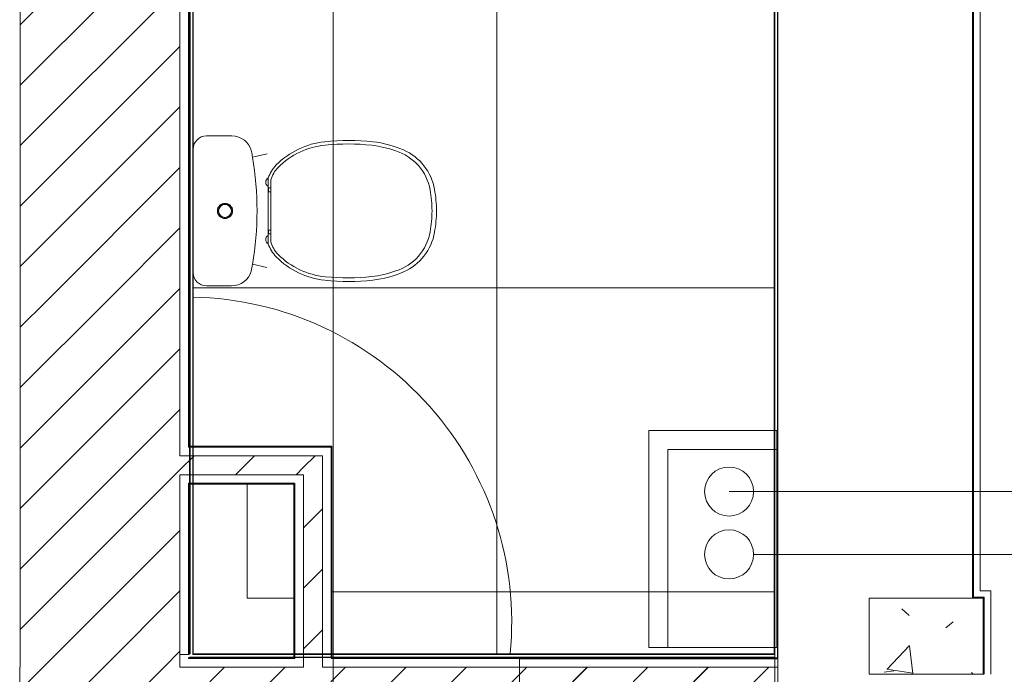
# Model space of a CAD drawing. Header units: metres. Extents: x 1.7 to 42.3, y -72.9 to -47.6.
# Tile 207 of 216: x 32.7 to 35.3, y -57.8 to -56.1. Entities that reach past the tile are written whole.
import ezdxf

# ---------------------------------------------------------------- set-up
doc = ezdxf.new("R2010")
doc.units = ezdxf.units.M
doc.linetypes.add('IMPORT-HIDDEN2', pattern=[4.7625, 3.175, -1.5875])
doc.layers.add('2PAV - FRIG_dwg', color=7, linetype='Continuous', lineweight=18, true_color=0x767676)
doc.layers.add('TUB_FRIGO', color=30, linetype='Continuous', lineweight=18, true_color=0xff7f00)
for name, color, linetype, lineweight in [('A-COLS', 7, 'Continuous', 18), ('A-FLOR', 7, 'Continuous', 18), ('A-FLOR-PATT', 7, 'Continuous', 18), ('A-WALL', 7, 'Continuous', 18), ('A-WALL-PATT', 7, 'Continuous', 18), ('G-ANNO-SYMB', 7, 'Continuous', 9), ('P-SANR-FIXT', 7, 'Continuous', 18), ('S-COLS', 7, 'Continuous', 18)]:
    doc.layers.add(name, color=color, linetype=linetype, lineweight=lineweight)
pattern_1 = [(50, (21.555, -62.9), (0.546555, -0.047815), [0.05715, -0.62865]), (355, (21.555, -62.9), (-0.105728, 0.573166), [0.04572, -0.50292]), (100.451, (21.601, -62.904), (0.440828, 0.52535), [0.04857, -0.53427]), (46.184, (21.555, -62.748), (0.813237, -0.12613), [0.08573, -0.94298]), (96.636, (21.623, -62.758), (0.71221, 0.742287), [0.07286, -0.80141]), (351.184, (21.555, -62.748), (0.712217, 0.742274), [0.06858, -0.75438]), (21, (21.631, -62.786), (0.454846, -0.306795), [0.05715, -0.62865]), (326, (21.631, -62.786), (0.185405, 0.55256), [0.04572, -0.50292]), (71.451, (21.669, -62.811), (0.64025, 0.245763), [0.04857, -0.53427]), (37.5, (21.555, -62.9), (0.009261, 0.2536672), [0.02515, -0.47168, 0.02515, -0.48539, -0.50482]), (37.5, (21.555, -62.9), (0.009261, 0.2536672), [-1.007, 0.02515, -0.47968]), (7.5, (21.555, -62.9), (0.200456, 0.300546), [0.02515, -0.26594, 0.02515, -0.46025, -0.1924]), (7.5, (21.555, -62.9), (0.200456, 0.300546), [-0.77648, 0.02515, -0.16726]), (327.5, (21.385, -62.9), (0.4067682, -0.0171882), [0.02515, -0.16535, 0.02515, -0.56921, -0.78867]), (327.5, (21.385, -62.9), (0.4067682, -0.0171882), [-0.78486, 0.02515, -0.76352]), (317.5, (21.309, -62.9), (0.444383, 0.0762794), [0.02515, -0.2225, 0.02515, -0.36957, -0.56007]), (317.5, (21.309, -62.9), (0.444383, 0.0762794), [-0.64237, 0.02515, -0.53492])]
pattern_2 = [(45, (21.555, -62.9), (-0.0795495, 0.0795495), [])]
pattern_3 = [(45, (21.555, -62.9), (-0.0795495, 0.0795495), []), (135, (21.555, -62.9), (-0.0795495, -0.0795495), [])]

# ---------------------------------------------------------------- blocks, each defined once
blk = doc.blocks.new('Paredes 15 - Paredes 6-6874455-2PAV - FRIGORÍFICA')
at = {"layer": 'A-WALL', "color": 253, "true_color": 0xaaaaaa}
for p, q in [((35.179, -57.5855), (35.179, -54.3441)), ((34.6587, -54.8516), (34.6587, -57.678)), ((34.6587, -57.678), (34.6587, -65.052))]:
    blk.add_line(p, q, dxfattribs=at)
blk = doc.blocks.new('Concreto-Retangular-Coluna - 20 X 30-8710684-2PAV - FRIGORÍFICA')
at = {"layer": 'S-COLS', "true_color": 0xaaaaaa}
h = blk.add_hatch(dxfattribs=at)
h.set_pattern_fill('FP_18', color=253, style=0, pattern_type=2)
h.set_pattern_definition([(320, (-5.215, 13.502), (-0.047815, -0.546555), [0.05715, -0.62865]), (265, (-5.215, 13.502), (0.573166, 0.105728), [0.04572, -0.50292]), (10.451, (-5.219, 13.457), (0.52535, -0.440828), [0.04857, -0.53427]), (316.184, (-5.062, 13.502), (-0.12613, -0.813237), [0.08572, -0.94297]), (6.636, (-5.073, 13.435), (0.742287, -0.71221), [0.07286, -0.80141]), (261.184, (-5.062, 13.502), (0.742274, -0.712217), [0.06858, -0.75438]), (291, (-5.1, 13.426), (-0.306795, -0.454846), [0.05715, -0.62865]), (236, (-5.1, 13.426), (0.55256, -0.185405), [0.04572, -0.50292]), (341.451, (-5.126, 13.388), (0.245763, -0.64025), [0.04857, -0.53427]), (307.5, (-5.215, 13.502), (0.2536672, -0.009261), [0.02515, -0.47168, 0.02515, -0.48539, -0.50482]), (307.5, (-5.215, 13.502), (0.2536672, -0.009261), [-1.007, 0.02515, -0.47968]), (277.5, (-5.215, 13.502), (0.300546, -0.200456), [0.02515, -0.26594, 0.02515, -0.46025, -0.19241]), (277.5, (-5.215, 13.502), (0.300546, -0.200456), [-0.77648, 0.02515, -0.16726]), (237.5, (-5.215, 13.672), (-0.0171882, -0.4067682), [0.02515, -0.16535, 0.02515, -0.56921, -0.78867]), (237.5, (-5.215, 13.672), (-0.0171882, -0.4067682), [-0.78486, 0.02515, -0.76352]), (227.5, (-5.215, 13.748), (0.076279, -0.444383), [0.02515, -0.2225, 0.02515, -0.36957, -0.56007]), (227.5, (-5.215, 13.748), (0.076279, -0.444383), [-0.64237, 0.02515, -0.53492])])
h.paths.add_polyline_path([(-0.1, -0.15), (0.1, -0.15), (0.1, 0.15), (-0.1, 0.15), (-0.1, -0.0732)])
at = {"layer": 'S-COLS', "color": 253, "true_color": 0xaaaaaa}
for p, q in [((0.1, 0.15), (-0.1, 0.15)), ((-0.1, 0.15), (-0.1, -0.15)), ((0.1, -0.15), (0.1, 0.15)), ((-0.1, -0.15), (0.1, -0.15))]:
    blk.add_line(p, q, dxfattribs=at)
blk = doc.blocks.new('Bacia para Caixa Acoplada - P_750_Creme CR37_Acionamento Simples 6lpf-V72-2PAV - FRIGORÍFICA')
at = {"layer": 'P-SANR-FIXT', "color": 253, "true_color": 0xaaaaaa}
for p, q in [((33.1637, -56.3692), (33.2301, -56.3692)), ((33.1637, -56.3692), (33.2301, -56.3692)), ((33.129, -56.729), (33.129, -56.4039)), ((33.129, -56.729), (33.129, -56.4039)), ((33.285, -56.425), (33.3237, -56.4166)), ((33.285, -56.425), (33.3237, -56.4166)), ((33.3226, -56.7152), (33.2848, -56.707)), ((33.3226, -56.7152), (33.2848, -56.707)), ((33.23, -56.7637), (33.1637, -56.7637)), ((33.23, -56.7637), (33.1637, -56.7637))]:
    blk.add_line(p, q, dxfattribs=at)
for radius in [0.02, 0.02, 0.018, 0.018, 0.017, 0.017]:
    blk.add_circle((33.2125, -56.5666), radius, dxfattribs=at)
for centre, radius, start, end in [((33.1637, -56.4039), 0.0347, 90.0138, 180), ((33.1637, -56.4039), 0.0347, 90.0138, 180), ((33.2301, -56.4229), 0.0537, 13.4092, 90.0138), ((33.2301, -56.4229), 0.0537, 13.4092, 90.0138), ((32.4638, -56.5642), 0.8329, 9.6228, 10.6375), ((32.4638, -56.5642), 0.8329, 9.6228, 10.6375), ((32.4488, -56.5657), 0.8479, 350.3584, 9.5344), ((32.4488, -56.5657), 0.8479, 350.3584, 9.5344), ((33.1637, -56.729), 0.0347, 180, 269.9862), ((33.1637, -56.729), 0.0347, 180, 269.9862), ((33.23, -56.71), 0.0537, 269.9862, 343.9106), ((33.23, -56.71), 0.0537, 269.9862, 343.9106), ((32.4636, -56.5678), 0.8329, 349.1268, 350.3797), ((32.4636, -56.5678), 0.8329, 349.1268, 350.3797)]:
    blk.add_arc(centre, radius, start, end, dxfattribs=at)
blk = doc.blocks.new('Assento para Bacia Sanitária - Assento para Bacia Sanitária-V49-2PAV - FRIGORÍFICA')
at = {"layer": 'P-SANR-FIXT', "color": 253, "true_color": 0xaaaaaa}
for p, q in [((33.3259, -56.502), (33.3264, -56.4799)), ((33.3259, -56.502), (33.3264, -56.4799)), ((33.333, -56.6482), (33.333, -56.4849)), ((33.333, -56.6482), (33.333, -56.4849)), ((33.3259, -56.6311), (33.3259, -56.502)), ((33.3259, -56.6311), (33.3259, -56.502)), ((33.3266, -56.516), (33.3266, -56.506)), ((33.3266, -56.506), (33.333, -56.506)), ((33.3266, -56.516), (33.3266, -56.506)), ((33.3266, -56.506), (33.333, -56.506)), ((33.3266, -56.516), (33.333, -56.516)), ((33.3266, -56.516), (33.333, -56.516)), ((33.3266, -56.617), (33.3266, -56.627)), ((33.3266, -56.617), (33.333, -56.617)), ((33.3266, -56.617), (33.3266, -56.627)), ((33.3266, -56.617), (33.333, -56.617)), ((33.3266, -56.627), (33.333, -56.627)), ((33.3266, -56.627), (33.333, -56.627)), ((33.3259, -56.6311), (33.3264, -56.6532)), ((33.3259, -56.6311), (33.3264, -56.6532))]:
    blk.add_line(p, q, dxfattribs=at)
for centre, radius, start, end in [((33.4975, -56.595), 0.2118, 96.165, 135.1562), ((33.4975, -56.595), 0.2118, 96.165, 135.1562), ((33.4955, -56.5945), 0.202, 95.5108, 135.1563), ((33.4955, -56.5945), 0.202, 95.5108, 135.1563), ((33.5372, -56.9653), 0.5843, 83.6574, 96.1336), ((33.5372, -56.9653), 0.5843, 83.6574, 96.1336), ((33.5353, -56.9645), 0.5741, 83.6571, 95.9098), ((33.5353, -56.9645), 0.5741, 83.6571, 95.9098), ((33.5691, -56.6596), 0.2674, 69.7735, 83.6571), ((33.5691, -56.6596), 0.2674, 69.7735, 83.6571), ((33.5711, -56.6601), 0.2772, 66.4024, 83.6574), ((33.5711, -56.6601), 0.2772, 66.4024, 83.6574), ((33.6233, -56.5339), 0.1309, 9.8146, 72.9757), ((33.6233, -56.5339), 0.1309, 9.8146, 72.9757), ((33.6261, -56.5342), 0.1398, 9.8667, 66.4024), ((33.6261, -56.5342), 0.1398, 9.8667, 66.4024), ((33.4089, -56.5069), 0.0868, 135.1563, 161.8874), ((33.4089, -56.5069), 0.0868, 135.1563, 161.8874), ((33.4069, -56.5064), 0.077, 135.1563, 163.8373), ((33.4069, -56.5064), 0.077, 135.1563, 163.8373), ((33.332, -56.491), 0.0125, 116.6026, 241.2966), ((33.332, -56.491), 0.0125, 116.6026, 241.2966), ((33.4172, -56.5695), 0.34, 0.5056, 9.8146), ((33.4172, -56.5695), 0.34, 0.5056, 9.8146), ((33.4192, -56.57), 0.3498, 0.5732, 9.8354), ((33.4192, -56.57), 0.3498, 0.5732, 9.8354), ((33.4172, -56.5635), 0.34, 350.1854, 359.4944), ((33.4172, -56.5635), 0.34, 350.1854, 359.4944), ((33.4192, -56.563), 0.3498, 350.1646, 359.4268), ((33.4192, -56.563), 0.3498, 350.1646, 359.4268), ((33.6233, -56.5992), 0.1309, 287.0243, 350.1854), ((33.6233, -56.5992), 0.1309, 287.0243, 350.1854), ((33.6261, -56.5988), 0.1398, 293.5976, 350.1333), ((33.6261, -56.5988), 0.1398, 293.5976, 350.1333), ((33.332, -56.642), 0.0125, 118.7034, 243.3974), ((33.332, -56.642), 0.0125, 118.7034, 243.3974), ((33.4089, -56.6262), 0.0868, 198.1126, 224.8437), ((33.4089, -56.6262), 0.0868, 198.1126, 224.8437), ((33.4069, -56.6267), 0.077, 196.1627, 224.8437), ((33.4069, -56.6267), 0.077, 196.1627, 224.8437), ((33.4975, -56.5381), 0.2118, 224.8438, 263.835), ((33.4975, -56.5381), 0.2118, 224.8438, 263.835), ((33.4955, -56.5386), 0.202, 224.8437, 264.4892), ((33.4955, -56.5386), 0.202, 224.8437, 264.4892), ((33.5691, -56.4735), 0.2674, 276.3429, 290.2265), ((33.5691, -56.4735), 0.2674, 276.3429, 290.2265), ((33.5711, -56.473), 0.2772, 276.3426, 293.5976), ((33.5711, -56.473), 0.2772, 276.3426, 293.5976), ((33.5372, -56.1678), 0.5843, 263.8664, 276.3426), ((33.5372, -56.1678), 0.5843, 263.8664, 276.3426), ((33.5353, -56.1686), 0.5741, 264.0902, 276.3429), ((33.5353, -56.1686), 0.5741, 264.0902, 276.3429)]:
    blk.add_arc(centre, radius, start, end, dxfattribs=at)
blk = doc.blocks.new('4 GRE - ESCOLA DE CINEMA E AUDIOVISUAL CINE REX R07_rvt-1-2PAV - FRIGORÍFICA')
at = {"layer": 'A-FLOR-PATT', "true_color": 0xcbcbcb}
h = blk.add_hatch(dxfattribs=at)
h.set_pattern_fill('FP_10', color=9, style=0, pattern_type=2)
h.set_pattern_definition([(270, (33.927, -189.569), (0.8, 5e-17), []), (0, (33.927, -189.569), (0, 0.8), [])])
h.paths.add_polyline_path([(34.6573, -57.7415), (34.6587, -57.7415), (34.6587, -57.74), (34.6573, -57.7401)])
h.paths.add_polyline_path([(34.6587, -57.733), (34.6587, -57.7329), (34.6573, -57.7315), (34.6573, -57.733)])
h.paths.add_polyline_path([(34.6573, -54.8515), (34.6587, -54.8515), (34.6586, -54.8503)])
h.paths.add_polyline_path([(34.6573, -57.7315), (34.6568, -54.8515), (34.5923, -54.8515), (34.5923, -54.8227), (33.7323, -54.8227), (33.7323, -54.8515), (33.129, -54.8515), (33.129, -54.954), (33.139, -54.9549), (33.1395, -54.9615), (33.5874, -54.9621), (33.611, -54.9668), (33.6282, -54.9775), (33.6356, -54.9844), (33.6416, -54.9932), (33.6489, -55.0053), (33.654, -55.0311), (33.6534, -55.6154), (33.6488, -55.6361), (33.6353, -55.6552), (33.62, -55.6653), (33.6161, -55.6673), (33.6059, -55.6693), (33.5948, -55.6715), (33.2268, -55.6715), (33.2259, -55.674), (33.149, -55.674), (33.149, -55.6885), (33.129, -55.6885), (33.129, -56.4039), (33.1302, -56.395), (33.1337, -56.3866), (33.1392, -56.3794), (33.1464, -56.3739), (33.1547, -56.3704), (33.1637, -56.3692), (33.2301, -56.3692), (33.242, -56.3705), (33.2533, -56.3744), (33.2634, -56.3807), (33.2719, -56.3891), (33.2785, -56.3997), (33.2824, -56.4104), (33.285, -56.425), (33.4757, -56.3844), (33.5001, -56.3807), (33.5646, -56.379), (33.6285, -56.388), (33.6908, -56.4078), (33.7051, -56.4164), (33.7184, -56.428), (33.7297, -56.4416), (33.736, -56.4479), (33.7538, -56.4774), (33.7638, -56.5103), (33.7675, -56.5383), (33.7689, -56.5665), (33.7662, -56.605), (33.7638, -56.6228), (33.7538, -56.6557), (33.736, -56.6852), (33.7069, -56.7142), (33.69, -56.7246), (33.6771, -56.7287), (33.6427, -56.7407), (33.5982, -56.7486), (33.591, -56.7493), (33.5646, -56.753), (33.5, -56.7513), (33.4806, -56.749), (33.4738, -56.7484), (33.3102, -56.7125), (33.2848, -56.707), (33.2816, -56.7249), (33.2761, -56.7376), (33.2675, -56.7484), (33.2565, -56.7567), (33.2437, -56.762), (33.23, -56.7637), (33.1637, -56.7637), (33.1547, -56.7625), (33.1464, -56.7591), (33.1392, -56.7535), (33.1337, -56.7463), (33.1302, -56.738), (33.129, -56.729), (33.129, -56.7939), (33.2208, -56.8002), (33.3259, -56.8209), (33.4182, -56.8502), (33.5111, -56.8925), (33.6017, -56.9482), (33.6785, -57.0084), (33.7507, -57.0805), (33.8138, -57.1607), (33.8669, -57.2477), (33.9093, -57.3405), (33.9403, -57.4377), (33.9596, -57.5379), (33.9668, -57.6396), (33.9623, -57.7315), (34.6526, -57.7315)])
h.paths.add_polyline_path([(33.3683, -55.6365), (33.5948, -55.6365), (33.6079, -55.6324), (33.6161, -55.6232), (33.619, -55.6124), (33.619, -55.0311), (33.6136, -55.0131), (33.6014, -55.0011), (33.5815, -54.9965), (33.139, -54.9967), (33.139, -55.004), (33.129, -55.004), (33.129, -55.0829), (33.1301, -55.0758), (33.1328, -55.0692), (33.137, -55.0634), (33.1441, -55.0578), (33.1489, -55.0553), (33.1739, -55.0503), (33.2434, -55.0399), (33.2969, -55.0367), (33.3628, -55.0387), (33.4285, -55.0449), (33.4605, -55.0526), (33.4902, -55.0669), (33.5161, -55.0873), (33.537, -55.1128), (33.5482, -55.133), (33.5562, -55.1547), (33.5729, -55.2348), (33.5778, -55.3211), (33.5729, -55.3983), (33.5562, -55.4784), (33.5482, -55.5001), (33.537, -55.5203), (33.5161, -55.5458), (33.4902, -55.5662), (33.4605, -55.5805), (33.4285, -55.5882), (33.3628, -55.5944), (33.2969, -55.5964), (33.2434, -55.5932), (33.1695, -55.5821), (33.1464, -55.5765), (33.1425, -55.5744), (33.137, -55.5697), (33.1328, -55.5639), (33.1301, -55.5572), (33.129, -55.5501), (33.129, -55.6288), (33.139, -55.6297), (33.139, -55.6363), (33.3674, -55.6363)])
h.paths.add_polyline_path([(33.2046, -55.3012), (33.2008, -55.2996), (33.1959, -55.2991), (33.1895, -55.3005), (33.1921, -55.2996), (33.1963, -55.2991), (33.2008, -55.2997), (33.2045, -55.3012)])
h = blk.add_hatch(dxfattribs=at)
h.set_pattern_fill('FP_21', color=9, style=0, pattern_type=2)
h.set_pattern_definition([(270, (33.927, -56.769), (0.8, 5e-17), []), (0, (33.927, -56.769), (0, 0.8), [])])
h.paths.add_polyline_path([(33.9623, -57.7315), (33.9668, -57.6396), (33.9596, -57.5379), (33.9403, -57.4377), (33.9093, -57.3405), (33.8669, -57.2477), (33.8138, -57.1607), (33.7507, -57.0805), (33.6785, -57.0084), (33.5982, -56.9454), (33.5111, -56.8925), (33.4182, -56.8502), (33.321, -56.8193), (33.2208, -56.8002), (33.129, -56.7939), (33.129, -57.1855), (33.494, -57.1855), (33.494, -57.7315), (33.9596, -57.7315)])
at = {"layer": 'A-WALL-PATT', "true_color": 0xd4d4d4}
h = blk.add_hatch(dxfattribs=at)
h.set_pattern_fill('FP_2', color=254, style=0, pattern_type=2)
h.set_pattern_definition(pattern_2)
h.paths.add_polyline_path([(33.094, -56.8054), (33.094, -54.8165), (32.674, -54.8165), (32.674, -56.8054)])
at = {"layer": 'A-WALL-PATT', "true_color": 0xaaaaaa}
h = blk.add_hatch(dxfattribs=at)
h.set_pattern_fill('FP_22', color=253, style=0, pattern_type=2)
h.set_pattern_definition(pattern_3)
h.paths.add_polyline_path([(33.119, -57.7315), (33.1205, -57.7315), (33.1205, -54.8415), (33.119, -54.8415), (33.119, -57.5475)])
h = blk.add_hatch(dxfattribs=at)
h.set_pattern_fill('FP_22', color=253, style=0, pattern_type=2)
h.set_pattern_definition(pattern_3)
h.paths.add_polyline_path([(33.129, -57.7315), (33.129, -54.839), (33.1275, -54.839), (33.1275, -57.7315)])
at = {"layer": 'A-WALL-PATT', "true_color": 0xd4d4d4}
h = blk.add_hatch(dxfattribs=at)
h.set_pattern_fill('FP_1', color=254, style=0, pattern_type=2)
h.set_pattern_definition(pattern_1)
h.paths.add_polyline_path([(33.1165, -56.8054), (33.119, -56.8054), (33.119, -54.8515), (33.1165, -54.8515), (33.1165, -56.7176)])
at = {"layer": 'A-WALL-PATT', "true_color": 0xaaaaaa}
h = blk.add_hatch(dxfattribs=at)
h.set_pattern_fill('FP_22', color=253, style=0, pattern_type=2)
h.set_pattern_definition(pattern_3)
h.paths.add_polyline_path([(34.6573, -57.744), (34.6588, -57.744), (34.6588, -57.7415), (34.6573, -57.7415)])
h.paths.add_polyline_path([(34.6588, -57.733), (34.6588, -54.8515), (34.6573, -54.8515), (34.6573, -57.7315)])
h = blk.add_hatch(dxfattribs=at)
h.set_pattern_fill('FP_22', color=253, style=0, pattern_type=2)
h.set_pattern_definition(pattern_3)
h.paths.add_polyline_path([(34.6671, -57.7415), (34.6673, -57.7415), (34.6673, -54.8515), (34.6658, -54.8515), (34.6658, -57.7415)])
h.paths.add_polyline_path([(34.6658, -54.85), (34.6673, -54.85), (34.6673, -54.843), (34.6658, -54.843)])
at = {"layer": 'A-WALL-PATT', "true_color": 0xd4d4d4}
h = blk.add_hatch(dxfattribs=at)
h.set_pattern_fill('FP_2', color=254, style=0, pattern_type=2)
h.set_pattern_definition(pattern_2)
h.paths.add_polyline_path([(33.094, -57.7665), (33.094, -56.8054), (32.674, -56.8054), (32.674, -57.7665), (32.8478, -57.7665)])
h = blk.add_hatch(dxfattribs=at)
h.set_pattern_fill('FP_1', color=254, style=0, pattern_type=2)
h.set_pattern_definition(pattern_1)
h.paths.add_polyline_path([(33.119, -57.7315), (33.119, -57.283), (33.1165, -57.283), (33.1165, -57.7315)])
h.paths.add_polyline_path([(33.1165, -57.188), (33.119, -57.188), (33.119, -56.8054), (33.1165, -56.8054), (33.1165, -57.1326)])
h = blk.add_hatch(dxfattribs=at)
h.set_pattern_fill('FP_1', color=254, style=0, pattern_type=2)
h.set_pattern_definition(pattern_1)
h.paths.add_polyline_path([(33.4915, -57.188), (33.4915, -57.1855), (33.119, -57.1855), (33.119, -57.188), (33.469, -57.188)])
h = blk.add_hatch(dxfattribs=at)
h.set_pattern_fill('FP_2', color=254, style=0, pattern_type=2)
h.set_pattern_definition(pattern_2)
h.paths.add_polyline_path([(33.394, -57.2605), (33.419, -57.2605), (33.419, -57.2105), (33.094, -57.2105), (33.094, -57.2605), (33.337, -57.2605)])
h = blk.add_hatch(dxfattribs=at)
h.set_pattern_fill('FP_2', color=254, style=0, pattern_type=2)
h.set_pattern_definition(pattern_2)
h.paths.add_polyline_path([(33.419, -57.7665), (33.469, -57.7665), (33.469, -57.2105), (33.419, -57.2105), (33.419, -57.744)])
h = blk.add_hatch(dxfattribs=at)
h.set_pattern_fill('FP_1', color=254, style=0, pattern_type=2)
h.set_pattern_definition(pattern_1)
h.paths.add_polyline_path([(33.394, -57.7415), (33.3965, -57.7415), (33.3965, -57.283), (33.394, -57.283), (33.394, -57.5475)])
at = {"layer": 'A-WALL-PATT', "true_color": 0xaaaaaa}
h = blk.add_hatch(dxfattribs=at)
h.set_pattern_fill('FP_22', color=253, style=0, pattern_type=2)
h.set_pattern_definition(pattern_3)
h.paths.add_polyline_path([(34.6573, -57.733), (34.6573, -57.7315), (33.129, -57.7315), (33.1275, -57.733), (34.4783, -57.733)])
h.paths.add_polyline_path([(33.1165, -57.733), (33.119, -57.733), (33.119, -57.7315), (33.1165, -57.7315)])
at = {"layer": 'A-WALL-PATT', "true_color": 0xd4d4d4}
h = blk.add_hatch(dxfattribs=at)
h.set_pattern_fill('FP_1', color=254, style=0, pattern_type=2)
h.set_pattern_definition(pattern_1)
h.paths.add_polyline_path([(33.3965, -57.744), (33.3965, -57.7415), (33.1165, -57.7415), (33.1165, -57.744), (33.1739, -57.744)])
h.paths.add_polyline_path([(33.9873, -57.744), (33.9873, -57.7415), (33.4915, -57.7415), (33.4915, -57.744), (33.8261, -57.744)])
at = {"layer": 'A-WALL-PATT', "true_color": 0xaaaaaa}
h = blk.add_hatch(dxfattribs=at)
h.set_pattern_fill('FP_22', color=253, style=0, pattern_type=2)
h.set_pattern_definition(pattern_3)
h.paths.add_polyline_path([(34.6573, -57.7415), (34.6573, -57.74), (33.119, -57.74), (33.119, -57.7415), (34.4783, -57.7415)])
at = {"layer": 'A-WALL-PATT', "true_color": 0xd4d4d4}
h = blk.add_hatch(dxfattribs=at)
h.set_pattern_fill('FP_2', color=254, style=0, pattern_type=2)
h.set_pattern_definition(pattern_2)
h.paths.add_polyline_path([(32.6723, -65.0169), (32.7823, -65.0166), (32.7823, -57.7665), (32.6723, -57.7665), (32.6723, -65.0166)])
h = blk.add_hatch(dxfattribs=at)
h.set_pattern_fill('FP_2', color=254, style=0, pattern_type=2)
h.set_pattern_definition(pattern_2)
h.paths.add_polyline_path([(32.8048, -58.0165), (33.9873, -58.0165), (33.9873, -57.7665), (32.7823, -57.7665), (32.7823, -58.0165)])
h = blk.add_hatch(dxfattribs=at)
h.set_pattern_fill('FP_2', color=254, style=0, pattern_type=2)
h.set_pattern_definition(pattern_2)
h.paths.add_polyline_path([(34.6671, -58.0165), (34.6671, -57.7665), (33.9873, -57.7665), (33.9873, -58.0165), (34.4783, -58.0165)])
h = blk.add_hatch(dxfattribs=at)
h.set_pattern_fill('FP_2', color=254, style=0, pattern_type=2)
h.set_pattern_definition(pattern_2)
h.paths.add_polyline_path([(33.9873, -58.0169), (34.6673, -58.0169), (34.6673, -57.7669), (33.9873, -57.7669), (33.9873, -58.0165)])
at = {"layer": 'A-FLOR', "color": 253, "true_color": 0xaaaaaa}
blk.add_arc((33.1108, -57.6491), 0.856, 354.4737, 88.7831, dxfattribs=at)
blk.add_arc((33.1108, -57.6491), 0.856, 354.4737, 88.7831, dxfattribs=at)
at = {"layer": 'A-WALL', "color": 253, "true_color": 0xaaaaaa}
for p, q in [((35.179, -54.4855), (35.179, -57.5655)), ((35.1805, -54.487), (35.1805, -57.5655)), ((35.182, -54.487), (35.182, -57.5655)), ((35.199, -57.5655), (35.199, -54.487)), ((32.674, -56.8054), (32.674, -54.8415)), ((33.119, -54.8415), (33.119, -57.7315)), ((33.1205, -54.8415), (33.1205, -57.7315)), ((33.1275, -54.8415), (33.1275, -57.7315)), ((33.129, -57.7315), (33.129, -54.8415)), ((33.094, -56.8054), (33.094, -54.85)), ((33.1165, -56.8054), (33.1165, -54.8515)), ((33.119, -56.8054), (33.119, -54.8515)), ((34.6573, -54.8515), (34.6573, -57.7315)), ((34.6588, -57.733), (34.6588, -54.8515)), ((34.6658, -57.7415), (34.6658, -54.8515)), ((34.6673, -57.7415), (34.6673, -54.8515)), ((32.674, -57.7415), (32.674, -56.8054)), ((33.094, -57.2105), (33.094, -56.8054)), ((33.1165, -57.188), (33.1165, -56.8054)), ((33.119, -57.1855), (33.119, -56.8054)), ((33.119, -57.188), (33.1165, -57.188)), ((33.394, -57.1855), (33.119, -57.1855)), ((33.394, -57.188), (33.119, -57.188)), ((33.4915, -57.1855), (33.394, -57.1855)), ((33.394, -57.188), (33.469, -57.188)), ((33.469, -57.188), (33.4915, -57.188)), ((33.494, -57.1855), (33.4915, -57.1855)), ((33.4915, -57.7415), (33.4915, -57.188)), ((33.494, -57.7415), (33.494, -57.1855)), ((33.1165, -57.2105), (33.094, -57.2105)), ((33.119, -57.2105), (33.1165, -57.2105)), ((33.394, -57.2105), (33.119, -57.2105)), ((33.394, -57.2105), (33.419, -57.2105)), ((33.419, -57.2105), (33.469, -57.2105)), ((33.469, -57.7415), (33.469, -57.2105)), ((33.094, -57.733), (33.094, -57.2605)), ((33.1165, -57.2605), (33.094, -57.2605)), ((33.119, -57.2605), (33.1165, -57.2605)), ((33.394, -57.2605), (33.119, -57.2605)), ((33.394, -57.2605), (33.3965, -57.2605)), ((33.3965, -57.2605), (33.419, -57.2605)), ((33.419, -57.7415), (33.419, -57.2605)), ((33.1165, -57.7315), (33.1165, -57.283)), ((33.119, -57.283), (33.1165, -57.283)), ((33.394, -57.283), (33.119, -57.283)), ((33.119, -57.7315), (33.119, -57.2855)), ((33.119, -57.2855), (33.394, -57.2855)), ((33.394, -57.283), (33.3965, -57.283)), ((33.394, -57.2855), (33.394, -57.7415)), ((33.3965, -57.7415), (33.3965, -57.283)), ((35.179, -57.5655), (35.179, -57.5855)), ((35.179, -57.5655), (35.179, -57.5825)), ((35.1805, -57.5825), (35.179, -57.5825)), ((35.179, -57.584), (35.1805, -57.584)), ((35.179, -57.584), (35.179, -57.5855)), ((35.1805, -57.5825), (35.1805, -57.5655)), ((35.1805, -57.584), (35.1805, -57.5825)), ((35.1805, -57.584), (35.2088, -57.584)), ((35.1805, -57.5855), (35.1805, -57.584)), ((35.182, -57.5825), (35.182, -57.5655)), ((35.182, -57.5825), (35.2103, -57.5825)), ((35.2273, -57.5655), (35.199, -57.5655)), ((35.2088, -57.584), (35.2088, -57.5855)), ((35.2088, -57.5855), (35.2088, -57.7855)), ((35.2103, -57.5825), (35.2103, -57.584)), ((35.2103, -57.584), (35.2103, -57.5855)), ((35.2103, -57.5855), (35.2103, -57.7855)), ((35.2273, -57.5825), (35.2273, -57.5655)), ((35.2273, -57.5855), (35.2273, -57.5825)), ((35.2273, -57.7855), (35.2273, -57.5855)), ((32.674, -57.744), (32.674, -57.7415)), ((33.094, -57.74), (33.094, -57.733)), ((33.1165, -57.733), (33.094, -57.733)), ((33.094, -57.74), (33.094, -57.733)), ((33.094, -57.7415), (33.094, -57.74)), ((33.094, -57.7415), (33.094, -57.74)), ((33.094, -57.744), (33.094, -57.7415)), ((33.1165, -57.733), (33.1165, -57.7315)), ((33.119, -57.7315), (33.1165, -57.7315)), ((33.1165, -57.733), (33.1165, -57.7315)), ((33.119, -57.733), (33.1165, -57.733)), ((33.1165, -57.744), (33.1165, -57.7415)), ((33.119, -57.74), (33.119, -57.7415)), ((33.119, -57.74), (34.6573, -57.74)), ((33.394, -57.7415), (33.119, -57.7415)), ((33.119, -57.7415), (34.6573, -57.7415)), ((33.1275, -57.733), (33.1275, -57.7315)), ((33.1275, -57.733), (34.6573, -57.733)), ((34.6573, -57.7315), (33.129, -57.7315)), ((33.3965, -57.744), (33.3965, -57.7415)), ((33.419, -57.744), (33.419, -57.7415)), ((33.469, -57.744), (33.469, -57.7415)), ((33.4915, -57.744), (33.4915, -57.7415)), ((33.9873, -57.7415), (33.494, -57.7415)), ((34.6573, -57.7415), (33.9873, -57.7415)), ((33.9873, -57.7415), (33.9873, -58.0415)), ((33.9873, -57.7419), (33.9873, -57.7415)), ((34.6673, -57.7419), (33.9873, -57.7419)), ((34.6588, -57.733), (34.6573, -57.733)), ((34.6573, -57.7415), (34.6573, -57.744)), ((34.6588, -57.7415), (34.6588, -57.744)), ((34.6658, -57.7415), (34.6671, -57.7415)), ((34.6671, -58.0415), (34.6671, -57.7415)), ((34.6671, -57.7415), (34.6673, -57.7415)), ((34.6673, -58.0419), (34.6673, -57.7419)), ((32.674, -57.744), (32.6723, -57.744)), ((32.6723, -65.0169), (32.6723, -57.7665)), ((32.674, -57.7665), (32.674, -57.744)), ((33.094, -57.7665), (33.094, -57.744)), ((33.094, -57.7665), (33.419, -57.7665)), ((33.1165, -57.744), (33.3965, -57.744)), ((33.419, -57.7665), (33.419, -57.744)), ((33.469, -57.7665), (33.469, -57.744)), ((33.469, -57.7665), (33.9873, -57.7665)), ((33.4915, -57.744), (33.9873, -57.744)), ((33.9873, -57.744), (33.9873, -57.7444)), ((34.6573, -57.744), (33.9873, -57.744)), ((33.9873, -57.7444), (33.9873, -57.744)), ((33.9873, -57.7444), (34.6673, -57.7444)), ((33.9873, -57.7665), (33.9873, -57.7669)), ((34.6588, -57.7665), (33.9873, -57.7665)), ((33.9873, -57.7669), (33.9873, -57.7665)), ((33.9873, -57.7669), (34.6673, -57.7669)), ((34.6588, -57.744), (34.6573, -57.744)), ((34.6588, -57.744), (34.6573, -57.744)), ((34.6588, -57.744), (34.6588, -57.7665)), ((34.6658, -57.7665), (34.6588, -57.7665)), ((34.6658, -57.7665), (34.6588, -57.7665)), ((34.6671, -57.7665), (34.6658, -57.7665)), ((34.6671, -57.7665), (34.6658, -57.7665))]:
    blk.add_line(p, q, dxfattribs=at)
at = {"layer": 'A-WALL', "color": 253, "lineweight": 18, "true_color": 0xaaaaaa}
blk.add_blockref('Paredes 15 - Paredes 6-6874455-2PAV - FRIGORÍFICA', (0, 0), dxfattribs=at)
at = {"layer": 'P-SANR-FIXT', "color": 253, "lineweight": 18, "true_color": 0xaaaaaa}
for name in ['Bacia para Caixa Acoplada - P_750_Creme CR37_Acionamento Simples 6lpf-V72-2PAV - FRIGORÍFICA', 'Assento para Bacia Sanitária - Assento para Bacia Sanitária-V49-2PAV - FRIGORÍFICA']:
    blk.add_blockref(name, (0, 0), dxfattribs=at)
at = {"layer": 'S-COLS', "color": 253, "lineweight": 18, "true_color": 0xaaaaaa, "rotation": 90.00000000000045}
blk.add_blockref('Concreto-Retangular-Coluna - 20 X 30-8710684-2PAV - FRIGORÍFICA', (35.0573, -57.6855), dxfattribs=at)
blk = doc.blocks.new('Family - L215-299642-2PAV - FRIGORÍFICA')
at = {"layer": 'A-FLOR', "color": 253, "true_color": 0xaaaaaa}
for p, q in [((-0.6241, -1.3814), (-0.6241, -1.0814)), ((-0.5005, -1.3814), (-0.6241, -1.3814))]:
    blk.add_line(p, q, dxfattribs=at)
blk = doc.blocks.new('Family - P25-300006-2PAV - FRIGORÍFICA')
at = {"layer": 'S-COLS', "color": 253, "true_color": 0xaaaaaa}
for p, q in [((0.15, 0.1), (0.1487, 0.1)), ((0.15, -0.1), (0.15, 0.1)), ((0.1487, -0.1), (0.15, -0.1))]:
    blk.add_line(p, q, dxfattribs=at)
blk = doc.blocks.new('Family - P25-301606-2PAV - FRIGORÍFICA')
at = {"layer": 'S-COLS', "color": 253, "true_color": 0xaaaaaa}
for p, q in [((0.15, 0.1), (0.1487, 0.1)), ((0.15, -0.1), (0.15, 0.1)), ((0.1487, -0.1), (0.15, -0.1))]:
    blk.add_line(p, q, dxfattribs=at)
blk = doc.blocks.new('ESTRUTURAL CINE REX _011_IFC-1-2PAV - FRIGORÍFICA')
at = {"layer": 'A-COLS', "color": 253, "lineweight": 18, "true_color": 0xaaaaaa}
blk.add_blockref('Family - P25-301606-2PAV - FRIGORÍFICA', (35.0586, -57.6855), dxfattribs=at)
at = {"layer": 'A-FLOR', "color": 253, "lineweight": 18, "true_color": 0xaaaaaa}
blk.add_blockref('Family - L215-299642-2PAV - FRIGORÍFICA', (33.8945, -56.2041), dxfattribs=at)
at = {"layer": 'S-COLS', "color": 253, "lineweight": 18, "true_color": 0xaaaaaa}
blk.add_blockref('Family - P25-300006-2PAV - FRIGORÍFICA', (35.0586, -57.6855), dxfattribs=at)
blk = doc.blocks.new('2PAV - FRIG_dwg-1115023-2PAV - FRIGORÍFICA')
at = {"layer": 'TUB_FRIGO'}
blk.add_line((13.0482, 5.4301), (14.0482, 5.4301), dxfattribs=at)
at = {"layer": 'TUB_FRIGO', "flags": 128}
blk.add_lwpolyline([(14.4037, 5.4837), (14.9037, 5.4837), (14.9037, 5.9837), (13.9037, 5.9837), (13.9037, 5.5952), (12.9836, 5.5952)], dxfattribs=at)
at = {"layer": 'TUB_FRIGO', "color": 7, "linetype": 'IMPORT-HIDDEN2', "flags": 128}
for points in [[(13.1098, 5.1854), (12.7724, 5.1854), (12.7724, 5.7558), (13.1098, 5.7558)], [(13.1095, 5.1854), (12.8224, 5.1854), (12.8224, 5.7058), (13.1095, 5.7058)]]:
    blk.add_lwpolyline(points, close=True, dxfattribs=at)
at = {"layer": 'TUB_FRIGO'}
for centre in [(12.9836, 5.5952), (12.9836, 5.4301)]:
    blk.add_circle(centre, 0.0645, dxfattribs=at)

msp = doc.modelspace()

# ---------------------------------------------------------------- linework, layer by layer
at = {"layer": 'G-ANNO-SYMB'}
msp.add_line((33.497, -50.5084), (33.497, -72.4368), dxfattribs=at)

# ---------------------------------------------------------------- block references
at = {"lineweight": 5}
for name in ['4 GRE - ESCOLA DE CINEMA E AUDIOVISUAL CINE REX R07_rvt-1-2PAV - FRIGORÍFICA', 'ESTRUTURAL CINE REX _011_IFC-1-2PAV - FRIGORÍFICA']:
    msp.add_blockref(name, (0, 0), dxfattribs=at)
at = {"layer": '2PAV - FRIG_dwg', "color": 7}
msp.add_blockref('2PAV - FRIG_dwg-1115023-2PAV - FRIGORÍFICA', (21.555, -62.9), dxfattribs=at)

doc.saveas('drawing.dxf')
